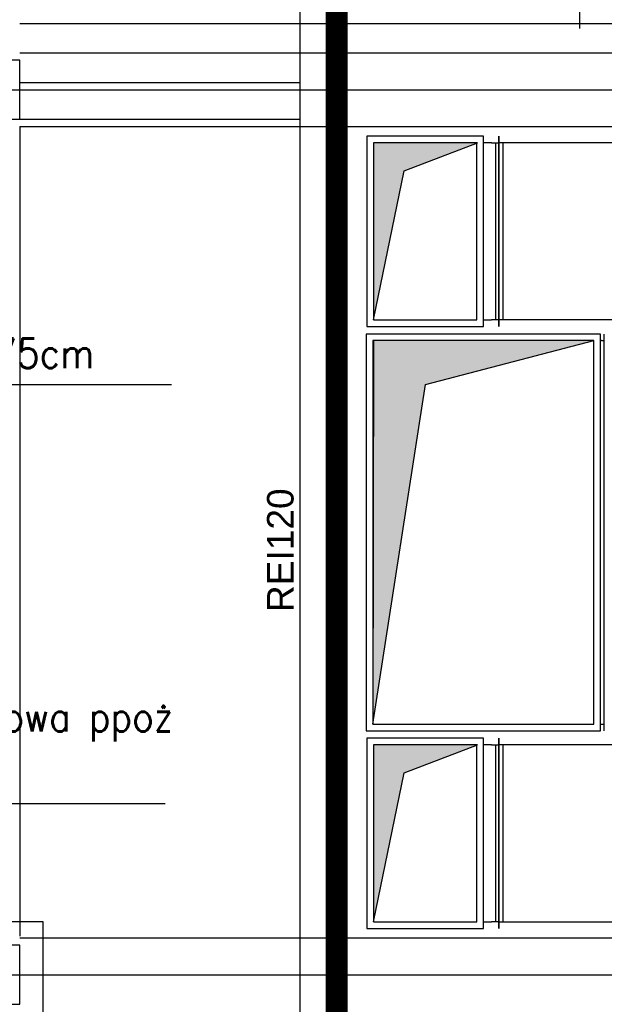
# Model space of a CAD drawing. Header units: centimetres. Extents: x -156440 to 298236, y -263599 to 81430.
# Tile 20 of 170: x 133674 to 137639, y -151432 to -144757. Entities that reach past the tile are written whole.
import ezdxf

# ---------------------------------------------------------------- set-up
doc = ezdxf.new("R2010")
doc.units = ezdxf.units.CM
doc.header["$LTSCALE"] = 50
for name, pattern in [('01-101 Went PP Poziom -2$0$Przekrój 3a-3a$0$HIDDEN', [9.525, 6.35, -3.175]), ('Kondygnacja -2$0$DIVIDE', [31.75, 12.7, -6.35, 0, -6.35, 0, -6.35]), ('Kondygnacja -2$0$HIDDEN2', [4.7625, 3.175, -1.5875]), ('Osie rzutów$0$DASHDOT2', [12.7, 6.35, -3.175, 0, -3.175])]:
    doc.linetypes.add(name, pattern=pattern)
doc.layers.get('0').update_dxf_attribs({"color": 8})
doc.layers.add('01-101 Went PP Poziom -2$0$L_niedruk', color=6, linetype='Continuous', lineweight=13, plot=False)
for name, color, linetype in [('01-101 Went PP Poziom -2$0$L_wymiary', 2, 'Continuous'), ('01-101 Went PP Poziom -2$0$L_Wywiew', 6, 'Continuous'), ('Kondygnacja -2$0$ARCH_ETAPOWANIE', 8, 'Kondygnacja -2$0$DIVIDE'), ('Kondygnacja -2$0$ARCH_INFO_ODPORNOŚĆ OGNIOWA', 8, 'Continuous'), ('Kondygnacja -2$0$ARCH_INFO_OPISY_IST', 8, 'Continuous'), ('Kondygnacja -2$0$ARCH_KONSTR_POWYŻEJ RZUTU_IST', 8, 'Kondygnacja -2$0$HIDDEN2'), ('Kondygnacja -2$0$ARCH_MUROWANE_IST', 9, 'Continuous'), ('Kondygnacja -2$0$ARCH_ŻELBET_IST', 9, 'Continuous'), ('Osie rzutów$0$ARCH_INFO_OSIE_IST', 8, 'Osie rzutów$0$DASHDOT2')]:
    doc.layers.add(name, color=color, linetype=linetype)
doc.layers.add('Kondygnacja -2$0$_SP KORYTA', color=8, linetype='Continuous', lineweight=25)
doc.styles.add('Kondygnacja -2$0$Arial', font='ARIAL.TTF')
doc.styles.add('Kondygnacja -2$0$ROMANS-50-CM', font='romans.shx', dxfattribs={"width": 0.8, "height": 10})

# ---------------------------------------------------------------- blocks, each defined once
blk = doc.blocks.new('Osie rzutów')
at = {"layer": 'Osie rzutów$0$ARCH_INFO_OSIE_IST', "ltscale": 10}
for p, q in [((4436.04, 7400), (15156.54, 7400)), ((4436.04, 6800), (15156.54, 6800))]:
    blk.add_line(p, q, dxfattribs=at)
blk = doc.blocks.new('Kondygnacja -2$0$konstukcja stropu -2')
at = {"layer": 'Kondygnacja -2$0$ARCH_KONSTR_POWYŻEJ RZUTU_IST', "ltscale": 10}
for p, q in [((5625, 7445), (6175, 7445)), ((5625, 7425), (6175, 7425)), ((5625, 7375), (5625, 6826.12)), ((5625, 7375), (6175, 7375)), ((5625, 6825), (6175, 6825))]:
    blk.add_line(p, q, dxfattribs=at)
blk = doc.blocks.new('*U444')
at = {"linetype": 'Continuous', "lineweight": -3}
for p, q in [((0, 460, 645), (0, -330, 645)), ((0, 460, -645), (0, 460, 645)), ((0, -330, -645), (0, 460, -645)), ((0, -330, 645), (0, -330, -645)), ((0, -415, 600), (0, -415, -600))]:
    blk.add_line(p, q, dxfattribs=at)
at = {"color": 0, "linetype": 'ByBlock', "lineweight": -2}
for p, q in [((0, -385, -600), (0, -330, -600)), ((0, -330, 600), (0, -385, 600)), ((0, -435, 600), (0, -385, 600)), ((0, -385, -600), (0, -435, -600))]:
    blk.add_line(p, q, dxfattribs=at)
at = {"linetype": 'Continuous', "lineweight": -2}
for p, q in [((0, -435, 600), (0, -435, -600)), ((0, -435, -600), (0, -435, -645)), ((0, -435, 645), (0, -435, 600))]:
    blk.add_line(p, q, dxfattribs=at)
blk = doc.blocks.new('*U443')
at = {"linetype": 'Continuous', "lineweight": -2}
for p, q in [((401.5, 645), (401.5, 600)), ((401.5, 600), (401.5, -600)), ((401.5, -600), (401.5, -645))]:
    blk.add_line(p, q, dxfattribs=at)
at = {"color": 0, "linetype": 'ByBlock', "lineweight": -2}
for p, q in [((-363.6, 600), (401.5, 600)), ((-363.6, -600), (401.5, -600))]:
    blk.add_line(p, q, dxfattribs=at)
at = {"linetype": 'Continuous', "lineweight": -3}
blk.add_line((371.5, -600), (371.5, 600), dxfattribs=at)
at = {"layer": '01-101 Went PP Poziom -2$0$L_niedruk', "linetype": 'Continuous', "lineweight": -3}
blk.add_line((-401.5, -640.8), (-401.5, -640.8), dxfattribs=at)
blk.add_line((-401.5, -640.8), (-401.5, -640.8), dxfattribs=at)
at = {"layer": '01-101 Went PP Poziom -2$0$L_Wywiew', "linetype": '01-101 Went PP Poziom -2$0$Przekrój 3a-3a$0$HIDDEN', "lineweight": -3}
for p, q in [((-401.5, 600), (-401.5, -600)), ((-401.5, 600), (-363.6, 600)), ((-401.5, -600), (-363.6, -600))]:
    blk.add_line(p, q, dxfattribs=at)
blk = doc.blocks.new('*U441')
at = {"linetype": 'Continuous', "lineweight": -3}
for p, q in [((0, 460, 645), (0, -330, 645)), ((0, 460, -645), (0, 460, 645)), ((0, -330, -645), (0, 460, -645)), ((0, -330, 645), (0, -330, -645)), ((0, -415, 600), (0, -415, -600))]:
    blk.add_line(p, q, dxfattribs=at)
at = {"color": 0, "linetype": 'ByBlock', "lineweight": -2}
for p, q in [((0, -385, -600), (0, -330, -600)), ((0, -330, 600), (0, -385, 600)), ((0, -435, 600), (0, -385, 600)), ((0, -385, -600), (0, -435, -600))]:
    blk.add_line(p, q, dxfattribs=at)
at = {"linetype": 'Continuous', "lineweight": -2}
for p, q in [((0, -435, 600), (0, -435, -600)), ((0, -435, -600), (0, -435, -645)), ((0, -435, 645), (0, -435, 600))]:
    blk.add_line(p, q, dxfattribs=at)
blk = doc.blocks.new('*U440')
at = {"linetype": 'Continuous', "lineweight": -2}
for p, q in [((401.5, 600), (401.5, 645)), ((401.5, -600), (401.5, 600)), ((401.5, -645), (401.5, -600))]:
    blk.add_line(p, q, dxfattribs=at)
at = {"color": 0, "linetype": 'ByBlock', "lineweight": -2}
for p, q in [((401.5, 600), (-363.6, 600)), ((-363.6, -600), (401.5, -600))]:
    blk.add_line(p, q, dxfattribs=at)
at = {"linetype": 'Continuous', "lineweight": -3}
blk.add_line((371.5, 600), (371.5, -600), dxfattribs=at)
at = {"layer": '01-101 Went PP Poziom -2$0$L_Wywiew', "linetype": '01-101 Went PP Poziom -2$0$Przekrój 3a-3a$0$HIDDEN', "lineweight": -3}
for p, q in [((-363.6, 600), (-401.5, 600)), ((-401.5, -600), (-363.6, -600))]:
    blk.add_line(p, q, dxfattribs=at)
blk = doc.blocks.new('*U436')
at = {"linetype": 'Continuous', "lineweight": -2}
for p, q in [((0, -395, -645), (0, 395, -645)), ((0, 395, -645), (0, 395, 645)), ((0, 395, 645), (0, -395, 645)), ((0, -395, 645), (0, -395, -645))]:
    blk.add_line(p, q, dxfattribs=at)
at = {"color": 0, "linetype": 'ByBlock', "lineweight": -2}
for p, q in [((0, -350, -600), (0, 350, -600)), ((0, 350, -600), (0, 350, 600)), ((0, 350, 600), (0, -350, 600)), ((0, -350, 600), (0, -350, -600))]:
    blk.add_line(p, q, dxfattribs=at)
blk = doc.blocks.new('*U435')
at = {"linetype": 'Continuous', "lineweight": -2}
for p, q in [((0, -395, -645), (0, 395, -645)), ((0, 395, -645), (0, 395, 645)), ((0, 395, 645), (0, -395, 645)), ((0, -395, 645), (0, -395, -645))]:
    blk.add_line(p, q, dxfattribs=at)
at = {"color": 0, "linetype": 'ByBlock', "lineweight": -2}
for p, q in [((0, -350, -600), (0, 350, -600)), ((0, 350, -600), (0, 350, 600)), ((0, 350, 600), (0, -350, 600)), ((0, -350, 600), (0, -350, -600))]:
    blk.add_line(p, q, dxfattribs=at)
blk = doc.blocks.new('*U432')
at = {"linetype": 'Continuous', "lineweight": -3}
for p, q in [((0, 835, 1345), (0, -755, 1345)), ((0, 835, -1345), (0, 835, 1345)), ((0, -755, -1345), (0, 835, -1345)), ((0, -755, 1345), (0, -755, -1345))]:
    blk.add_line(p, q, dxfattribs=at)
at = {"color": 0, "linetype": 'ByBlock', "lineweight": -2}
for p, q in [((0, -760, -1300), (0, -755, -1300)), ((0, -755, 1300), (0, -760, 1300)), ((0, -760, -1300), (0, -780, -1300)), ((0, -760, 1300), (0, -780, 1300))]:
    blk.add_line(p, q, dxfattribs=at)
at = {"linetype": 'Continuous', "lineweight": -2}
for p, q in [((0, -780, 1300), (0, -780, -1300)), ((0, -780, -1300), (0, -780, -1345)), ((0, -780, 1345), (0, -780, 1300))]:
    blk.add_line(p, q, dxfattribs=at)
blk = doc.blocks.new('*U431')
at = {"linetype": 'Continuous', "lineweight": -2}
for p, q in [((0, -795, -1345), (0, 795, -1345)), ((0, 795, -1345), (0, 795, 1345)), ((0, 795, 1345), (0, -795, 1345)), ((0, -795, 1345), (0, -795, -1345))]:
    blk.add_line(p, q, dxfattribs=at)
at = {"color": 0, "linetype": 'ByBlock', "lineweight": -2}
for p, q in [((0, -750, -1300), (0, 750, -1300)), ((0, 750, -1300), (0, 750, 1300)), ((0, 750, 1300), (0, -750, 1300)), ((0, -750, 1300), (0, -750, -1300))]:
    blk.add_line(p, q, dxfattribs=at)

msp = doc.modelspace()

# ---------------------------------------------------------------- hatches: boundary and pattern name
at = {"layer": '01-101 Went PP Poziom -2$0$L_Wywiew'}
for points in [[(136073.925, -146791.593), (136282.221, -145782.447), (136778.595, -145591.931), (136073.712, -145591.931)], [(136068.51, -149532.628), (136425.29, -147230.308), (137568.427, -146932.628), (136073.712, -146932.79)], [(136073.925, -150871.592), (136282.221, -149862.445), (136778.595, -149671.93), (136073.712, -149671.93)]]:
    msp.add_hatch(color=256, dxfattribs=at).paths.add_polyline_path(points)

# ---------------------------------------------------------------- linework, layer by layer
at = {"layer": '01-101 Went PP Poziom -2$0$L_wymiary'}
msp.add_line((137470.21, -144350.857), (137470.21, -144816.1), dxfattribs=at)
at = {"layer": '01-101 Went PP Poziom -2$0$L_Wywiew'}
for points, elevation in [([(136073.925, -146791.593), (136282.221, -145782.447), (136778.595, -145591.931), (136073.712, -145591.931), (136073.925, -146791.593)], -8555), ([(136068.51, -149532.628), (136425.29, -147230.308), (137568.427, -146932.628), (136073.712, -146932.79), (136068.51, -149532.628)], -9020), ([(136073.925, -150871.592), (136282.221, -149862.445), (136778.595, -149671.93), (136073.712, -149671.93), (136073.925, -150871.592)], -10214)]:
    msp.add_lwpolyline(points, dxfattribs=dict(at, elevation=elevation))
at = {"layer": 'Kondygnacja -2$0$ARCH_ETAPOWANIE', "ltscale": 10, "const_width": 150, "elevation": -3480}
msp.add_lwpolyline([(158104.241, -127431.771), (158104.241, -157231.769), (135824.241, -157231.769), (135824.241, -130541.769), (126714.241, -130541.769), (126714.241, -129691.769), (126714.241, -129691.769), (126714.241, -120621.769), (126714.241, -120621.769), (131274.241, -120621.769), (132658.763, -120621.769), (135524.241, -120621.769), (135524.241, -120621.769), (135524.241, -96871.769)], dxfattribs=at)
at = {"layer": 'Kondygnacja -2$0$ARCH_INFO_OPISY_IST', "ltscale": 0.5, "extrusion": (0, 1, 0)}
for points, elevation in [([(-132257.168, -3480), (-134704.025, -3480)], -147229.336), ([(-132982.089, -3480), (-134660.934, -3480)], -150069.676)]:
    msp.add_lwpolyline(points, dxfattribs=dict(at, elevation=elevation))
at = {"layer": 'Kondygnacja -2$0$ARCH_MUROWANE_IST', "ltscale": 4}
for p, q in [((135574.241, -135431.769, -3480), (135574.241, -157681.769, -3480)), ((135824.241, -135431.769, -3480), (135824.241, -157431.769, -3480)), ((133674.241, -145181.769, -3480), (135574.241, -145181.769, -3480)), ((133674.241, -145431.769, -3480), (135574.241, -145431.769, -3480))]:
    msp.add_line(p, q, dxfattribs=at)
at = {"layer": 'Kondygnacja -2$0$ARCH_MUROWANE_IST', "ltscale": 4, "elevation": -3480}
msp.add_lwpolyline([(133014.241, -151591.769), (133834.241, -151591.769), (133834.241, -150871.769), (133014.241, -150871.769)], close=True, dxfattribs=at)
at = {"layer": 'Kondygnacja -2$0$ARCH_ŻELBET_IST', "ltscale": 4, "elevation": -3480}
for points in [[(133174.241, -145431.769), (133674.241, -145431.769), (133674.241, -145031.769), (133174.241, -145031.769)], [(133174.241, -151431.769), (133674.241, -151431.769), (133674.241, -151031.769), (133174.241, -151031.769)]]:
    msp.add_lwpolyline(points, close=True, dxfattribs=at)

# ---------------------------------------------------------------- block references
at = {"layer": '01-101 Went PP Poziom -2$0$L_Wywiew', "linetype": 'Continuous', "extrusion": (-4.44089e-16, -1, -7.88598e-16), "rotation": 90}
msp.add_blockref('*U444', (136488.712, -9042.99, 146191.769), dxfattribs=at)
at = {"layer": '01-101 Went PP Poziom -2$0$L_Wywiew', "linetype": 'Continuous', "extrusion": (-3.40739e-13, -1, -7.88598e-16), "rotation": 90}
msp.add_blockref('*U435', (136423.712, -7752, 146191.769), dxfattribs=at)
at = {"layer": '01-101 Went PP Poziom -2$0$L_Wywiew', "linetype": 'Continuous', "extrusion": (-1.22465e-16, -1.00974e-28, -1)}
msp.add_blockref('*U443', (-137325.212, -146191.782, 9107.99), dxfattribs=at)
at = {"layer": '01-101 Went PP Poziom -2$0$L_Wywiew', "linetype": 'Continuous', "extrusion": (2.22045e-16, -1, -7.88598e-16), "rotation": 90}
msp.add_blockref('*U432', (136858.51, -8040.977, 148232.628), dxfattribs=at)
at = {"layer": '01-101 Went PP Poziom -2$0$L_Wywiew', "linetype": 'Continuous', "extrusion": (-4.77629e-13, -1, -7.88598e-16), "rotation": 90}
msp.add_blockref('*U431', (136818.51, -7141, 148232.628), dxfattribs=at)
at = {"layer": '01-101 Went PP Poziom -2$0$L_Wywiew', "linetype": 'Continuous', "extrusion": (4.44089e-16, -1, 6.66134e-16), "rotation": 90}
msp.add_blockref('*U441', (136488.712, -9059.677, 150271.768), dxfattribs=at)
at = {"layer": '01-101 Went PP Poziom -2$0$L_Wywiew', "linetype": 'Continuous', "extrusion": (-3.39284e-13, -1, 6.66134e-16), "rotation": 90}
msp.add_blockref('*U436', (136423.712, -7760.338, 150271.768), dxfattribs=at)
at = {"layer": '01-101 Went PP Poziom -2$0$L_Wywiew', "linetype": 'Continuous', "rotation": 180}
msp.add_blockref('*U440', (137325.212, -150271.755, -9124.677), dxfattribs=at)
at = {"layer": 'Kondygnacja -2$0$_SP KORYTA', "xscale": 10, "yscale": 10, "zscale": 10}
msp.add_blockref('Kondygnacja -2$0$konstukcja stropu -2', (77424.241, -219231.769, -3480), dxfattribs=at)
at = {"layer": 'Osie rzutów$0$ARCH_INFO_OSIE_IST', "xscale": 10, "yscale": 10, "zscale": 10}
msp.add_blockref('Osie rzutów', (77424.241, -219231.769), dxfattribs=at)

# ---------------------------------------------------------------- texts
at = {"layer": 'Kondygnacja -2$0$ARCH_INFO_ODPORNOŚĆ OGNIOWA', "insert": (135442.715, -148353.439, -3480), "char_height": 180, "width": 533.32525, "attachment_point": 5, "rotation": 90, "style": 'Kondygnacja -2$0$Arial'}
msp.add_mtext('REI120', dxfattribs=at)
at = {"layer": 'Kondygnacja -2$0$ARCH_INFO_OPISY_IST', "char_height": 200, "attachment_point": 1, "style": 'Kondygnacja -2$0$ROMANS-50-CM'}
for s, insert, width in [('{\\W0.9;h ścianki 75cm}', (132290.315, -146918.291, -3480), 4074.96516), ('{\\W0.9;obudowa ppoż słupa}', (132971.536, -149382.898, -3480), 1965.38162)]:
    msp.add_mtext(s, dxfattribs=dict(at, insert=insert, width=width))

doc.saveas('drawing.dxf')
